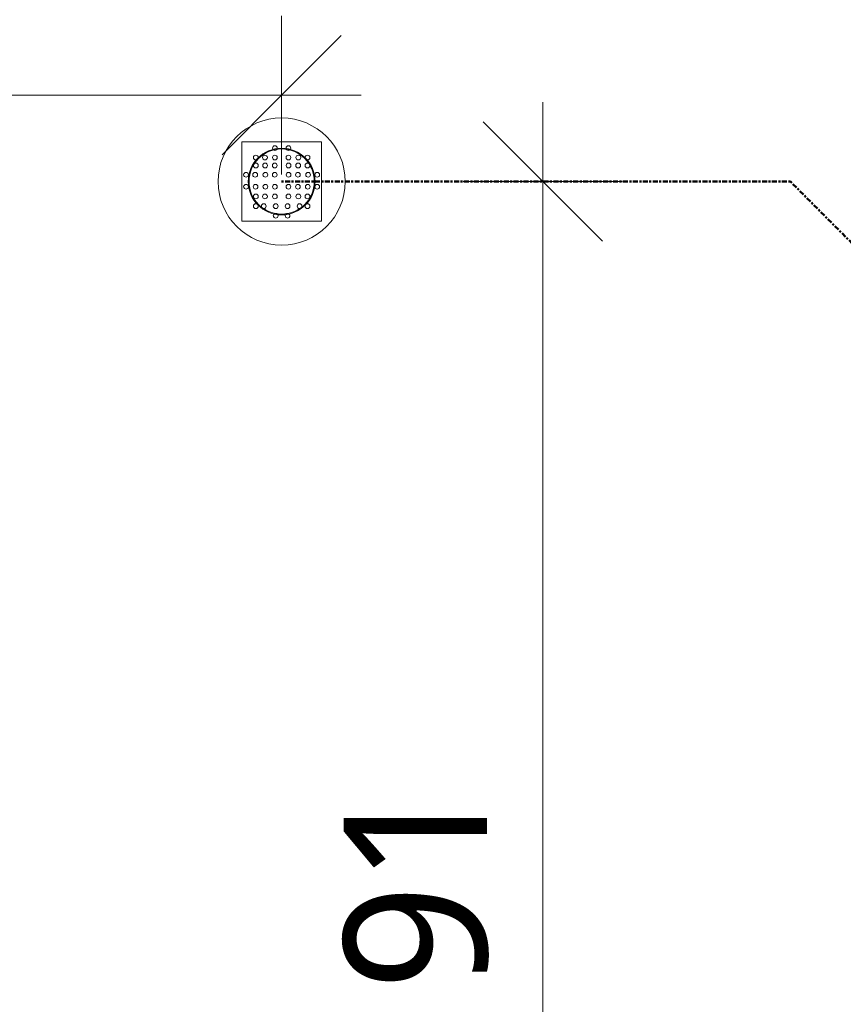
# Model space of a CAD drawing. Header units: millimetres. Extents: x -15787 to 43305, y -34460 to 16025.
# Tile 27 of 44: x 4842 to 5878, y 1575 to 2814. Entities that reach past the tile are written whole.
import ezdxf

# ---------------------------------------------------------------- set-up
doc = ezdxf.new("R2010")
doc.units = ezdxf.units.MM
doc.linetypes.add('Centre', pattern=[12.5, 2.5, -1.875, 6.25, -1.875])
for name, color, linetype, lineweight in [('A-ANNO-DIMS', 211, 'Continuous', 9), ('A-ANNO-DIMS-100', 211, 'Continuous', 9), ('A-DETL', 90, 'Continuous', 50), ('P-SANR-FIXT', 6, 'Continuous', 9)]:
    doc.layers.add(name, color=color, linetype=linetype, lineweight=lineweight)
doc.styles.add('Trebuchet MS', font='trebuc.ttf', dxfattribs={"height": 180})
doc.dimstyles.new('Cotes100e_Intérieur', dxfattribs={"dimscale": 304.8, "dimtxt": 185.571163, "dimasz": 0.492126, "dimexe": 0.328084, "dimexo": 0.0625, "dimgap": 0.065617, "dimtad": 1, "dimdec": 0, "dimlfac": 0.1, "dimzin": 0, "dimdsep": 46, "dimtxsty": 'Trebuchet MS', "dimblk1": 'OBLIQUE', "dimblk2": 'OBLIQUE', "dimsah": 1, "dimcen": 0.09, "dimdle": 0.328084, "dimazin": 0, "dimtfac": 1, "dimtdec": 4, "dimtix": 1, "dimtmove": 0, "dimatfit": 3, "dimfxl": 0.328084, "dimfxlon": 1, "dimtvp": 1, "dimtolj": 1, "dimtzin": 0, "dimarcsym": 2})

# ---------------------------------------------------------------- blocks, each defined once
blk = doc.blocks.new('SIPHON DE SOL douche 100x100 - évacution DN40-8317445-RDC_Réseaux')
at = {"layer": 'P-SANR-FIXT', "color": 30}
for p, q in [((50, 50), (-50, 50)), ((-50, 50), (-50, -50)), ((50, -50), (50, 50)), ((-50, -50), (50, -50))]:
    blk.add_line(p, q, dxfattribs=at)
for centre in [(-8.5, 42.1), (8.5, 42.1), (-32.5, 30.2), (-21, 30.2), (-8.5, 30.2), (8.5, 30.2), (21, 30.2), (32.5, 30.2), (-32.5, 20.2), (-20.8, 20.2), (-8.7, 20.2), (8.7, 20.2), (20.8, 20.2), (32.5, 20.2), (-44.8, 8.5), (-33.3, 8.5), (-20.5, 8.5), (-8.7, 8.5), (8.7, 8.5), (20.5, 8.5), (33.3, 8.5), (44.8, 8.5), (-44.8, -6.5), (-32.8, -6.5), (-20.5, -6.5), (-8.5, -6.5), (8.5, -6.5), (20.5, -6.5), (32.8, -6.5), (44.8, -6.5), (-32.5, -18.7), (-21, -18.7), (-8.5, -18.7), (8.5, -18.7), (21, -18.7), (32.5, -18.7), (-32.5, -31), (-22.5, -31), (-7.5, -31), (7.5, -31), (22.5, -31), (32.5, -31), (-7.5, -43), (7.5, -43)]:
    blk.add_circle(centre, 3, dxfattribs=at)
for radius, start, end in [(80, 360, 180), (42, 0, 180), (42, 360, 180), (41, 0, 180), (80, 180, 360), (42, 180, 0), (42, 180, 360), (41, 180, 0)]:
    blk.add_arc((0, 0), radius, start, end, dxfattribs=at)
blk = doc.blocks.new('DIMBLOCK11-RDC_Réseaux')
at = {"layer": 'A-ANNO-DIMS-100'}
for p, q in [((5500.4, 2710.2), (5500.4, 601.5)), ((5500.4, 2610.2), (5425.4, 2685.2)), ((5500.4, 2610.2), (5400.4, 2610.2)), ((5500.4, 2610.2), (5575.4, 2535.2)), ((5500.4, 2610.2), (5600.4, 2610.2)), ((5500.4, 701.5), (5425.4, 776.5)), ((5500.4, 701.5), (5400.4, 701.5)), ((5500.4, 701.5), (5575.4, 626.5)), ((5500.4, 701.5), (5600.4, 701.5))]:
    blk.add_line(p, q, dxfattribs=at)
at = {"layer": 'A-ANNO-DIMS-100', "color": 0, "insert": (5250.1, 1457.7), "char_height": 180, "width": 475.565, "attachment_point": 1, "rotation": 90, "line_spacing_factor": 1.048425, "style": 'Trebuchet MS'}
blk.add_mtext('191', dxfattribs=at)
blk = doc.blocks.new('_Oblique')
at = {"color": 0, "linetype": 'ByBlock', "lineweight": -2}
blk.add_line((-0.5, -0.5), (0.5, 0.5), dxfattribs=at)
blk = doc.blocks.new('DIMBLOCK12-RDC_Réseaux')
at = {"layer": 'A-ANNO-DIMS-100'}
for p, q in [((4069.1, 2718.9), (4069.1, 2818.9)), ((5171.9, 2718.9), (5171.9, 2818.9)), ((4069.1, 2718.9), (4144.1, 2793.9)), ((5171.9, 2718.9), (5246.9, 2793.9)), ((3969.1, 2718.9), (5271.9, 2718.9)), ((4069.1, 2718.9), (3994.1, 2643.9)), ((4069.1, 2718.9), (4069.1, 2618.9)), ((5171.9, 2718.9), (5096.9, 2643.9)), ((5171.9, 2718.9), (5171.9, 2618.9))]:
    blk.add_line(p, q, dxfattribs=at)
at = {"layer": 'A-ANNO-DIMS-100', "color": 0, "insert": (4422.3, 2969.2), "char_height": 180, "width": 475.565, "attachment_point": 1, "line_spacing_factor": 1.048425, "style": 'Trebuchet MS'}
blk.add_mtext('110', dxfattribs=at)

msp = doc.modelspace()

# ---------------------------------------------------------------- linework, layer by layer
at = {"layer": 'A-DETL', "linetype": 'Centre'}
for p, q in [((5171.9, 2610.2), (5811.9, 2610.2)), ((5811.9, 2610.2), (6361.3, 2060.7))]:
    msp.add_line(p, q, dxfattribs=at)

# ---------------------------------------------------------------- block references
at = {"layer": 'P-SANR-FIXT', "color": 30}
msp.add_blockref('SIPHON DE SOL douche 100x100 - évacution DN40-8317445-RDC_Réseaux', (5171.9, 2610.2), dxfattribs=at)

# ---------------------------------------------------------------- dimensions: what is measured, and where the dimension line sits
at = {"layer": 'A-ANNO-DIMS'}
dim = msp.add_linear_dim(base=(5171.9, 2718.9), p1=(4069.1, 2818.9), p2=(5171.9, 2618.9), dimstyle='Cotes100e_Intérieur', override={"dimpost": '<>', "dimfxl": 1120.788936}, dxfattribs=at)
dim.commit()
dim.dimension.update_dxf_attribs({"geometry": 'DIMBLOCK12-RDC_Réseaux', "text_midpoint": (4620.5, 2830.5)})
dim = msp.add_linear_dim(base=(5500.4, 701.5), p1=(5600.4, 2610.2), p2=(5600.4, 701.5), angle=90, dimstyle='Cotes100e_Intérieur', override={"dimpost": '<>', "dimfxl": 1908.642214}, dxfattribs=at)
dim.commit()
dim.dimension.update_dxf_attribs({"geometry": 'DIMBLOCK11-RDC_Réseaux', "text_midpoint": (5388.6, 1655.8)})

doc.saveas('drawing.dxf')
